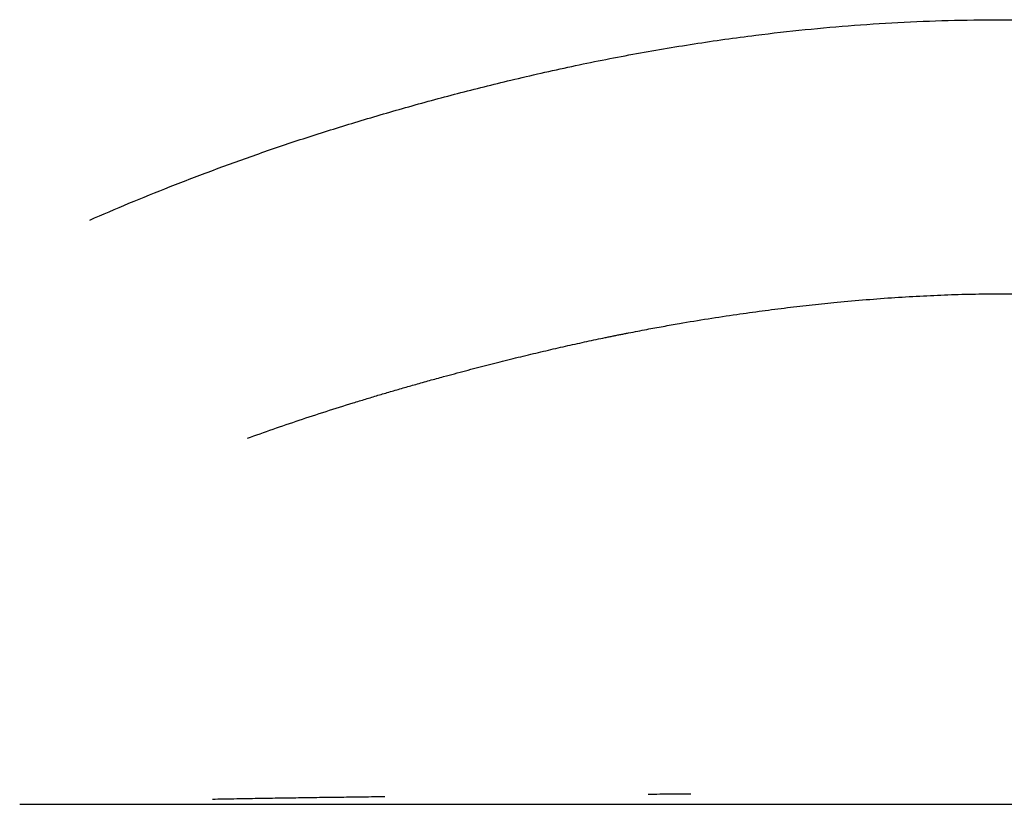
# Model space of a CAD drawing. Header units: millimetres. Extents: x 8 to 740, y 12 to 366.
# Tile 23 of 49: x 330.74 to 342.15, y 312.54 to 321.62. Entities that reach past the tile are written whole.
import ezdxf

# ---------------------------------------------------------------- set-up
doc = ezdxf.new("R2010")
doc.units = ezdxf.units.MM

msp = doc.modelspace()

# ---------------------------------------------------------------- linework, layer by layer
at = {"color": 7, "linetype": 'Continuous', "lineweight": 30}
for points, knots in [([(331.554, 319.305), (331.704, 319.37), (332.005, 319.5), (332.485, 319.694), (332.987, 319.886), (333.513, 320.076), (334.059, 320.26), (334.627, 320.438), (335.212, 320.609), (335.815, 320.773), (336.456, 320.933), (337.131, 321.087), (337.84, 321.227), (338.551, 321.348), (339.218, 321.442), (339.838, 321.512), (340.412, 321.563), (340.99, 321.599), (341.574, 321.62), (342.216, 321.627), (342.911, 321.617), (343.652, 321.583), (344.384, 321.527), (345.108, 321.449), (345.823, 321.35), (346.529, 321.231), (347.226, 321.092), (347.91, 320.936), (348.577, 320.766), (349.225, 320.583), (349.856, 320.389), (350.467, 320.186), (351.061, 319.975), (351.64, 319.758), (352.214, 319.532), (352.584, 319.381), (352.771, 319.305)], [0, 0, 0, 0, 0.027037, 0.054235, 0.081642, 0.10931, 0.137368, 0.165388, 0.193793, 0.222325, 0.251014, 0.283098, 0.314751, 0.346049, 0.377016, 0.401559, 0.425944, 0.450366, 0.475037, 0.500005, 0.531588, 0.562887, 0.593987, 0.624972, 0.65593, 0.686945, 0.718102, 0.749483, 0.780485, 0.811426, 0.842375, 0.873395, 0.90402, 0.9353, 0.967281, 1, 1, 1, 1]), ([(333.38, 316.78), (333.479, 316.815), (333.676, 316.886), (333.98, 316.989), (334.29, 317.091), (334.547, 317.172), (334.749, 317.233), (334.892, 317.277), (335.037, 317.319), (335.183, 317.362), (335.334, 317.405), (335.491, 317.449), (335.682, 317.501), (335.904, 317.561), (336.152, 317.626), (336.395, 317.687), (336.632, 317.745), (336.864, 317.8), (337.09, 317.851), (337.31, 317.9), (337.47, 317.934), (337.571, 317.955), (337.616, 317.964), (337.661, 317.973), (337.706, 317.982), (337.751, 317.991), (337.851, 318.01), (337.999, 318.039), (338.195, 318.075), (338.432, 318.117), (338.716, 318.164), (339.036, 318.212), (339.342, 318.255), (339.633, 318.292), (339.923, 318.326), (340.227, 318.357), (340.546, 318.385), (340.88, 318.41), (341.209, 318.429), (341.533, 318.443), (341.852, 318.451), (342.164, 318.454), (342.472, 318.452), (342.778, 318.444), (343.089, 318.432), (343.403, 318.415), (343.722, 318.392), (344.044, 318.365), (344.369, 318.333), (344.703, 318.295), (345.045, 318.251), (345.395, 318.201), (345.748, 318.146), (346.103, 318.085), (346.459, 318.018), (346.715, 317.967), (346.872, 317.934), (346.929, 317.922), (346.986, 317.91), (347.043, 317.898), (347.101, 317.885), (347.159, 317.872), (347.252, 317.852), (347.38, 317.823), (347.588, 317.774), (347.842, 317.713), (348.109, 317.646), (348.345, 317.584), (348.55, 317.529), (348.705, 317.486), (348.811, 317.457), (348.866, 317.441), (348.921, 317.426), (348.969, 317.412), (349.022, 317.397), (349.08, 317.38), (349.171, 317.353), (349.286, 317.319), (349.425, 317.277), (349.573, 317.232), (349.728, 317.183), (349.892, 317.132), (350.059, 317.078), (350.23, 317.022), (350.403, 316.965), (350.582, 316.904), (350.767, 316.841), (350.89, 316.798), (350.953, 316.776)], [0, 0, 0, 0, 0.02064, 0.041179, 0.061619, 0.08196, 0.09106, 0.100141, 0.109202, 0.118243, 0.127264, 0.13703, 0.146952, 0.16208, 0.176748, 0.190958, 0.204709, 0.218002, 0.230837, 0.243215, 0.255136, 0.257642, 0.260143, 0.262639, 0.26513, 0.267616, 0.270097, 0.281727, 0.292018, 0.302221, 0.320227, 0.337958, 0.35356, 0.368948, 0.384123, 0.399087, 0.416629, 0.433879, 0.450842, 0.46752, 0.483919, 0.500043, 0.515529, 0.531253, 0.547219, 0.56343, 0.57989, 0.596602, 0.61357, 0.630797, 0.649126, 0.667745, 0.686658, 0.705868, 0.725378, 0.74519, 0.748352, 0.751535, 0.754739, 0.757965, 0.761212, 0.764481, 0.767772, 0.776932, 0.786256, 0.803312, 0.820889, 0.832898, 0.84514, 0.857614, 0.860946, 0.864295, 0.867659, 0.871023, 0.87311, 0.877361, 0.881813, 0.889949, 0.898681, 0.908008, 0.917932, 0.928452, 0.939568, 0.950595, 0.962151, 0.974238, 0.986854, 1, 1, 1, 1]), ([(332.976, 312.603), (333.016, 312.604), (333.139, 312.606), (333.343, 312.61), (333.584, 312.614), (333.82, 312.618), (334.061, 312.621), (334.308, 312.625), (334.559, 312.628), (334.781, 312.631), (334.92, 312.633), (334.971, 312.634)], [0, 0, 0, 0, 0.067738, 0.205897, 0.326718, 0.44731, 0.567752, 0.688127, 0.808513, 0.928992, 1, 1, 1, 1]), ([(338.023, 312.661), (338.112, 312.662), (338.276, 312.663), (338.442, 312.664), (338.517, 312.664)], [0, 0, 0, 0, 0.546083, 1, 1, 1, 1]), ([(330.743, 312.543), (331.116, 312.543), (332, 312.543), (335.305, 312.543), (339.762, 312.543), (344.638, 312.543), (349.147, 312.543), (352.501, 312.543), (354.278, 312.543), (354.138, 312.543), (354.092, 312.543)], [0, 0, 0, 0, 0.100879, 0.239388, 0.377897, 0.516406, 0.654915, 0.793425, 0.931934, 1, 1, 1, 1])]:
    msp.add_open_spline(points, degree=3, knots=knots, dxfattribs=at)

doc.saveas('drawing.dxf')
